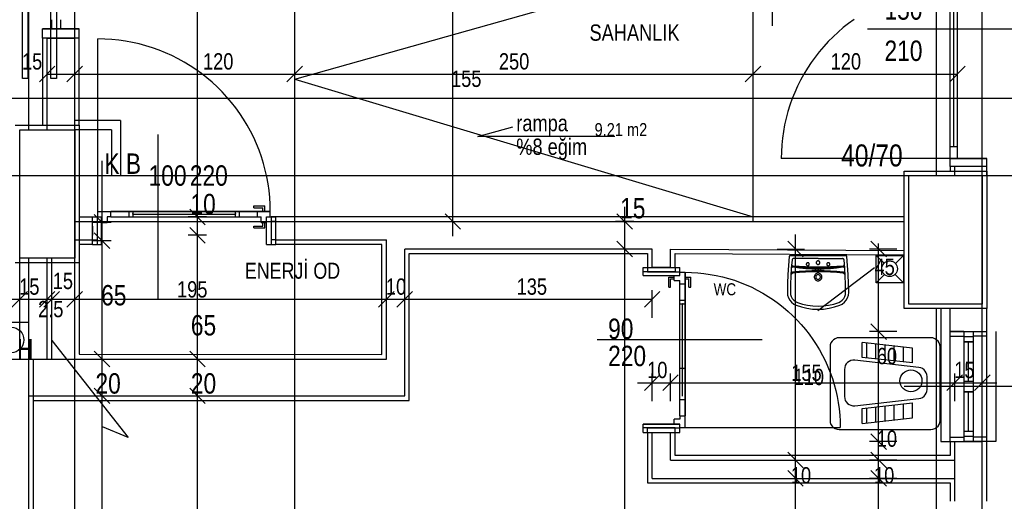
# Model space of a CAD drawing. Header units: centimetres. Extents: x 0 to 14595, y -30 to 2970.
# Tile 6 of 37: x 1812 to 2080, y 1324 to 1455. Entities that reach past the tile are written whole.
import ezdxf

# ---------------------------------------------------------------- set-up
doc = ezdxf.new("R2010")
doc.units = ezdxf.units.CM
doc.layers.add('ASN-KAPI', color=3, linetype='CONTINUOUS')
doc.layers.add('ASN-MIMARI', color=8, linetype='CONTINUOUS')
doc.styles.get("Standard").update_dxf_attribs({"font": 'arial.ttf', "width": 0.8})

msp = doc.modelspace()

# ---------------------------------------------------------------- linework, layer by layer
at = {"layer": 'ASN-KAPI'}
for points in [[(1812.4, 1438.85), (1812.4, 1463.35), (1813.9, 1463.35), (1813.9, 1438.85)], [(1820.15, 1438.85), (1820.15, 1463.35), (1821.65, 1463.35), (1821.65, 1438.85)]]:
    msp.add_lwpolyline(points, close=True, dxfattribs=at)
at = {"layer": 'ASN-MIMARI'}
for p, q in [((2074.15, 864.84), (2074.15, 2017.57)), ((1929.79, 1395.86), (1929.79, 1541.36)), ((2074.15, 1412.36), (2074.15, 1537.36)), ((1886.65, 1399.86), (1886.65, 1475.03)), ((1886.65, 1438.61), (2011.63, 1473.86)), ((2011.65, 1399.86), (2011.63, 1473.86)), ((1886.65, 1438.61), (2011.65, 1401.11)), ((1495.19, 1433.43), (2123.1, 1433.43)), ((1810.4, 1426.11), (1827.9, 1426.11)), ((1827.9, 1426.11), (1827.9, 1388.61)), ((1936.63, 1423.02), (1946.14, 1425.66)), ((1973.98, 1423.02), (1936.63, 1423.02)), ((2052.9, 1413.61), (2075.4, 1413.61)), ((2052.9, 1376.11), (2052.9, 1413.61)), ((2075.4, 1413.61), (2075.4, 1376.11)), ((1471.65, 1412.36), (2084.15, 1412.36)), ((1826.65, 1412.36), (1848.96, 1412.36)), ((1826.65, 1399.86), (1876.19, 1399.86)), ((1826.65, 1399.86), (2052.9, 1399.86)), ((2052.9, 1401.11), (1880.25, 1401.11)), ((1880.25, 1401.11), (1880.25, 1393.61)), ((1826.65, 1394.86), (1831.5, 1394.86)), ((1831.5, 1393.61), (1827.91, 1393.61)), ((1827.91, 1393.61), (1827.91, 1388.6)), ((1881.5, 1394.86), (1911.65, 1394.86)), ((1910.4, 1393.61), (1881.5, 1393.61)), ((1910.4, 1363.61), (1910.4, 1393.61)), ((1911.65, 1362.36), (1911.65, 1394.86)), ((1916.65, 1352.36), (1916.65, 1392.36)), ((1917.9, 1351.11), (1917.9, 1391.11)), ((1989.15, 1387.36), (1989.15, 1392.36)), ((1989.15, 1392.36), (2052.9, 1392)), ((1990.4, 1387.36), (1990.4, 1391.11)), ((1990.4, 1391.11), (2052.9, 1390.75)), ((1827.9, 1388.61), (1810.4, 1388.61)), ((1814.15, 1166.11), (1814.15, 1389.86)), ((1827.91, 1388.6), (1820.4, 1388.72)), ((1827.9, 1388.72), (1827.9, 1363.72)), ((1827.9, 1388.72), (1827.9, 1363.72)), ((2075.4, 1376.11), (2052.9, 1376.11)), ((2061.65, 1191.11), (2061.65, 1376.11)), ((2074.15, 1191.11), (2074.15, 1376.11)), ((2069.15, 1369.86), (2065.4, 1369.86)), ((2065.4, 1369.86), (2075.4, 1369.86)), ((1820.4, 1367.42), (1841.24, 1341.03)), ((1814.15, 1362.36), (1911.65, 1362.36)), ((1827.9, 1363.72), (1910.4, 1363.61)), ((1814.15, 1352.36), (1916.65, 1352.36)), ((1815.4, 1347.36), (1815.4, 1351.11)), ((1815.4, 1351.11), (1917.9, 1351.11)), ((1841.24, 1341.03), (1834.25, 1343.94)), ((2074.15, 1323.61), (2074.15, 1339.86)), ((2075.4, 1323.61), (2075.4, 1339.86))]:
    msp.add_line(p, q, dxfattribs=at)
for points in [[(1826.65, 864.84), (1826.65, 2016.11)], [(1886.65, 864.84), (1886.65, 2016.11)], [(1860.14, 950.76), (1860.14, 2008.86)], [(2061.65, 1412.36), (2061.65, 1537.36)], [(1814.15, 1424.86), (1814.15, 1524.86)], [(1826.65, 1424.86), (1826.65, 1524.86)], [(2016.97, 1453.23), (2016.97, 1470.78)], [(2065.4, 1420.21), (2065.4, 1459.86)], [(2066.4, 1420.21), (2066.4, 1459.86)], [(2067.4, 1420.21), (2067.4, 1459.86)], [(1820.4, 1452.36), (1820.4, 1454.86)], [(1822.9, 1452.36), (1822.9, 1454.86)], [(2036.26, 1452.69), (2034.85, 1451.48)], [(2037.72, 1453.83), (2036.26, 1452.69)], [(2039.23, 1454.92), (2037.72, 1453.83)], [(1817.9, 1449.86), (1817.9, 1452.36)], [(1820.4, 1452.36), (1817.9, 1452.36)], [(1817.9, 1452.36), (1827.9, 1452.36)], [(1817.9, 1449.86), (1817.9, 1451.11)], [(1822.9, 1452.36), (1820.4, 1452.36)], [(1827.9, 1452.36), (1822.9, 1452.36)], [(1827.9, 1449.86), (1827.9, 1452.36)], [(1827.9, 1449.86), (1827.9, 1451.11)], [(2033.49, 1450.23), (2032.17, 1448.91)], [(2034.85, 1451.48), (2033.49, 1450.23)], [(2042.9, 1452.36), (2087.9, 1452.36)], [(1817.9, 1449.86), (1817.9, 1426.11)], [(1827.9, 1449.86), (1817.9, 1449.86)], [(1819.15, 1424.86), (1819.15, 1449.86)], [(1819.15, 1449.86), (1826.65, 1449.86)], [(1826.65, 1424.86), (1826.65, 1449.86)], [(1827.9, 1426.11), (1827.9, 1449.86)], [(1834.9, 1449.57), (1833, 1449.61)], [(1833, 1402.61), (1833, 1449.61)], [(1836.79, 1449.45), (1834.9, 1449.57)], [(1838.67, 1449.26), (1836.79, 1449.45)], [(1840.54, 1449), (1838.67, 1449.26)], [(1842.41, 1448.66), (1840.54, 1449)], [(1844.25, 1448.24), (1842.41, 1448.66)], [(1846.08, 1447.75), (1844.25, 1448.24)], [(1847.89, 1447.19), (1846.08, 1447.75)], [(2030.92, 1447.55), (2029.71, 1446.14)], [(2032.17, 1448.91), (2030.92, 1447.55)], [(1849.67, 1446.55), (1847.89, 1447.19)], [(1851.43, 1445.85), (1849.67, 1446.55)], [(1853.15, 1445.07), (1851.43, 1445.85)], [(1854.85, 1444.22), (1853.15, 1445.07)], [(2028.57, 1444.68), (2027.49, 1443.17)], [(2029.71, 1446.14), (2028.57, 1444.68)], [(1821.27, 1442.16), (1817.03, 1437.91)], [(1819.15, 1435.03), (1819.15, 1442.53)], [(1828.77, 1442.16), (1824.53, 1437.91)], [(1826.65, 1435.03), (1826.65, 1442.53)], [(1856.5, 1443.31), (1854.85, 1444.22)], [(1858.12, 1442.33), (1856.5, 1443.31)], [(1859.7, 1441.29), (1858.12, 1442.33)], [(1888.77, 1442.16), (1884.53, 1437.91)], [(1886.65, 1435.03), (1886.65, 1442.53)], [(2013.76, 1442.16), (2009.52, 1437.92)], [(2011.64, 1435.04), (2011.64, 1442.54)], [(2027.49, 1443.17), (2026.46, 1441.62)], [(2069.52, 1442.16), (2065.28, 1437.91)], [(2067.4, 1435.03), (2067.4, 1442.53)], [(1819.15, 1440.03), (2067.4, 1440.03)], [(1861.24, 1440.18), (1859.7, 1441.29)], [(1862.73, 1439.01), (1861.24, 1440.18)], [(2025.5, 1440.03), (2024.61, 1438.41)], [(2026.46, 1441.62), (2025.5, 1440.03)], [(1864.17, 1437.79), (1862.73, 1439.01)], [(1865.56, 1436.5), (1864.17, 1437.79)], [(2023.78, 1436.75), (2023.02, 1435.06)], [(2024.61, 1438.41), (2023.78, 1436.75)], [(1866.9, 1435.16), (1865.56, 1436.5)], [(1868.18, 1433.77), (1866.9, 1435.16)], [(2023.02, 1435.06), (2022.32, 1433.34)], [(1869.41, 1432.33), (1868.18, 1433.77)], [(1870.58, 1430.84), (1869.41, 1432.33)], [(2021.7, 1431.59), (2021.15, 1429.82)], [(2022.32, 1433.34), (2021.7, 1431.59)], [(1871.68, 1429.31), (1870.58, 1430.84)], [(1872.73, 1427.73), (1871.68, 1429.31)], [(2021.15, 1429.82), (2020.67, 1428.02)], [(1839.15, 1427.36), (1826.65, 1427.36)], [(1827.91, 1426.11), (1827.91, 1401.11), (1831.5, 1401.11)], [(1839.15, 1427.36), (1839.15, 1412.36)], [(1873.71, 1426.11), (1872.73, 1427.73)], [(1874.62, 1424.45), (1873.71, 1426.11)], [(2020.26, 1426.21), (2019.93, 1424.39)], [(2020.67, 1428.02), (2020.26, 1426.21)], [(1811.65, 1389.86), (1811.65, 1424.86)], [(1811.65, 1424.86), (1826.65, 1424.86)], [(1836.65, 1424.86), (1826.65, 1424.86)], [(1826.65, 1424.86), (1826.65, 1389.86)], [(1836.65, 1424.86), (1836.65, 1412.36)], [(1849.31, 1423.61), (1849.31, 1378.61)], [(1875.47, 1422.75), (1874.62, 1424.45)], [(2019.93, 1424.39), (2019.67, 1422.55)], [(1876.24, 1421.03), (1875.47, 1422.75)], [(1876.95, 1419.27), (1876.24, 1421.03)], [(2019.48, 1420.71), (2019.37, 1418.85)], [(2019.67, 1422.55), (2019.48, 1420.71)], [(1877.59, 1417.49), (1876.95, 1419.27)], [(2019.37, 1418.85), (2019.33, 1417)], [(2065.4, 1420.21), (2065.4, 1420.21)], [(2065.4, 1417), (2065.4, 1420.21)], [(2067.4, 1420.21), (2065.4, 1420.21)], [(2067.4, 1417), (2067.4, 1420.21)], [(1834.12, 1145.86), (1834.12, 1416.36)], [(1878.15, 1415.68), (1877.59, 1417.49)], [(1878.64, 1413.85), (1878.15, 1415.68)], [(2065.4, 1417), (2019.33, 1417)], [(2065.4, 1414.86), (2065.4, 1417)], [(2067.4, 1417), (2065.4, 1417)], [(2065.4, 1417), (2075.4, 1417)], [(2065.4, 1414.86), (2065.4, 1416.11)], [(2075.4, 1417), (2067.4, 1417)], [(2075.4, 1414.86), (2075.4, 1417)], [(2075.4, 1414.86), (2075.4, 1416.11)], [(1879.05, 1412.01), (1878.64, 1413.85)], [(2065.4, 1414.86), (2065.4, 1413.61)], [(2075.4, 1414.86), (2065.4, 1414.86)], [(2066.65, 1412.36), (2066.65, 1414.86)], [(2074.15, 1414.86), (2066.65, 1414.86)], [(2074.15, 1412.36), (2074.15, 1414.86)], [(2075.4, 1412.36), (2075.4, 1414.86)], [(1879.4, 1410.15), (1879.05, 1412.01)], [(1879.66, 1408.27), (1879.4, 1410.15)], [(1893.65, 1412.36), (2054.15, 1412.36)], [(2054.15, 1377.36), (2054.15, 1412.36)], [(2059.15, 1412.36), (2074.15, 1412.36)], [(2074.15, 1412.36), (2074.15, 1377.36)], [(1879.85, 1406.39), (1879.66, 1408.27)], [(1879.97, 1404.5), (1879.85, 1406.39)], [(1880, 1402.61), (1879.97, 1404.5)], [(1832, 1401.73), (1834.12, 1399.61)], [(1833, 1401.11), (1833, 1402.61)], [(1833, 1402.61), (1836.5, 1402.61)], [(1836.5, 1401.11), (1836.5, 1402.61)], [(1836.5, 1402.61), (1841.5, 1402.61)], [(1876.5, 1402.61), (1836.5, 1402.61)], [(1841.5, 1402.61), (1871.51, 1402.61)], [(1841.5, 1401.11), (1841.5, 1402.61)], [(1842.5, 1402.61), (1842.5, 1401.11)], [(1842.5, 1401.86), (1842.5, 1402.06)], [(1842.5, 1401.84), (1870.5, 1401.84)], [(1858.02, 1403.23), (1862.27, 1398.98)], [(1870.5, 1402.06), (1870.5, 1401.86)], [(1870.51, 1401.11), (1870.51, 1402.61)], [(1871.51, 1402.61), (1876.5, 1402.61)], [(1871.51, 1402.61), (1871.51, 1401.11)], [(1875.5, 1404.11), (1878.5, 1404.11)], [(1875.5, 1403.61), (1875.5, 1404.11)], [(1875.5, 1403.61), (1878, 1403.61)], [(1876.5, 1402.61), (1878, 1402.61)], [(1876.5, 1401.11), (1876.5, 1402.61)], [(1880, 1402.61), (1876.5, 1402.61)], [(1878, 1402.61), (1878, 1403.61)], [(1878, 1402.61), (1878.5, 1402.61)], [(1878.5, 1402.61), (1878.5, 1404.11)], [(1878.5, 1402.61), (1880, 1402.61)], [(1880, 1401.11), (1880, 1402.61)], [(1927.67, 1401.98), (1931.91, 1397.73)], [(1974.53, 1401.98), (1978.77, 1397.73)], [(1976.65, 929.11), (1976.65, 1403.86)], [(1831.5, 1401.11), (1833, 1401.11)], [(1831.5, 1393.61), (1831.5, 1401.11)], [(1831.5, 1401.11), (1834, 1401.11)], [(1831.5, 1399.86), (1832.75, 1399.86)], [(1836.62, 1399.61), (1831.62, 1399.61)], [(1832.75, 1401.11), (1832.75, 1394.86)], [(1832.75, 1399.86), (1832.75, 1393.61)], [(1833, 1401.11), (1834, 1401.11)], [(1834, 1399.61), (1834, 1401.11)], [(1834, 1401.11), (1834, 1393.61)], [(1834, 1393.61), (1834, 1399.61)], [(1834, 1399.61), (1835.5, 1399.61)], [(1836.5, 1401.11), (1835.5, 1401.11)], [(1835.5, 1401.11), (1835.5, 1399.61)], [(1836.5, 1401.11), (1841.5, 1401.11)], [(1836.5, 1401.11), (1876.5, 1401.11)], [(1841.5, 1401.11), (1871.51, 1401.11)], [(1862.64, 1401.11), (1857.64, 1401.11)], [(1871.51, 1401.11), (1876.5, 1401.11)], [(1876.5, 1401.11), (1877.5, 1401.11)], [(1877.5, 1399.61), (1877.5, 1401.11)], [(1877.5, 1399.61), (1878, 1399.61)], [(1877.5, 1399.61), (1879, 1399.61)], [(1878, 1399.61), (1878.5, 1399.61)], [(1878, 1398.61), (1878, 1399.61)], [(1878.5, 1399.61), (1879, 1399.61)], [(1878.5, 1398.11), (1878.5, 1399.61)], [(1879, 1393.61), (1879, 1401.11)], [(1879, 1401.11), (1881.5, 1401.11)], [(1879, 1399.61), (1879, 1401.11)], [(1879, 1401.11), (1880, 1401.11)], [(1879, 1393.61), (1879, 1399.61)], [(1880, 1401.11), (1881.5, 1401.11)], [(1880.25, 1401.11), (1880.25, 1394.86)], [(1881.5, 1399.86), (1880.25, 1399.86)], [(1881.5, 1393.61), (1881.5, 1401.11)], [(1924.79, 1399.86), (1932.29, 1399.86)], [(1979.15, 1399.86), (1974.15, 1399.86)], [(1831.5, 1398.61), (1831.5, 1396.11)], [(1832, 1396.73), (1836.24, 1392.48)], [(1858.02, 1398.23), (1862.27, 1393.98)], [(1875.5, 1398.11), (1875.5, 1398.61)], [(1875.5, 1398.61), (1878, 1398.61)], [(1875.5, 1398.11), (1878.5, 1398.11)], [(1881.5, 1396.11), (1881.5, 1398.61)], [(2023.21, 929.11), (2023.21, 1396.36)], [(1831.5, 1394.86), (1832.75, 1394.86)], [(1831.5, 1393.61), (1834, 1393.61)], [(1836.62, 1394.61), (1831.62, 1394.61)], [(1862.64, 1396.11), (1857.64, 1396.11)], [(1879, 1393.61), (1881.5, 1393.61)], [(1881.5, 1394.86), (1880.25, 1394.86)], [(1974.53, 1394.48), (1978.77, 1390.23)], [(2021.09, 1394.48), (2025.33, 1390.23)], [(2043.77, 1394.48), (2048.01, 1390.23)], [(2045.89, 1183.24), (2045.89, 1393.86)], [(1984.15, 1387.36), (1984.15, 1392.36), (1916.65, 1392.36)], [(1917.9, 1391.11), (1982.9, 1391.11), (1982.9, 1387.36)], [(1979.15, 1392.36), (1974.15, 1392.36)], [(2018.21, 1392.36), (2025.71, 1392.36)], [(2050.89, 1392.36), (2043.39, 1392.36)], [(1811.65, 1362.36), (1811.65, 1389.86)], [(1826.65, 1389.86), (1811.65, 1389.86)], [(1819.15, 1362.36), (1819.15, 1389.86)], [(1820.4, 1362.36), (1820.4, 1389.86)], [(1826.65, 1166.11), (1826.65, 1389.86)], [(1826.65, 1362.36), (1826.65, 1389.86)], [(2021.53, 1390.33), (2021.3, 1387.9), (2021.13, 1385.45), (2021.03, 1383), (2021, 1380.55)], [(2021.81, 1390.58), (2021.75, 1390.58), (2021.69, 1390.56), (2021.64, 1390.53), (2021.6, 1390.49), (2021.57, 1390.44), (2021.54, 1390.39), (2021.53, 1390.33)], [(2021.81, 1390.58), (2036.92, 1390.58)], [(2022.27, 1389.37), (2022.08, 1387.17), (2021.94, 1384.97), (2021.86, 1382.76), (2021.84, 1380.55)], [(2022.69, 1389.75), (2022.6, 1389.74), (2022.51, 1389.71), (2022.44, 1389.67), (2022.37, 1389.61), (2022.32, 1389.54), (2022.29, 1389.46), (2022.27, 1389.37)], [(2029.36, 1389.75), (2022.69, 1389.75)], [(2026.58, 1388.63), (2026.49, 1388.62), (2026.41, 1388.59), (2026.33, 1388.55), (2026.27, 1388.49), (2026.21, 1388.42), (2026.18, 1388.34), (2026.16, 1388.26), (2026.16, 1388.17), (2026.18, 1388.08), (2026.21, 1388), (2026.27, 1387.93), (2026.33, 1387.87), (2026.41, 1387.83), (2026.49, 1387.8), (2026.58, 1387.79)], [(2026.58, 1387.79), (2026.66, 1387.8), (2026.75, 1387.83), (2026.82, 1387.87), (2026.89, 1387.93), (2026.94, 1388), (2026.97, 1388.08), (2026.99, 1388.17), (2026.99, 1388.26), (2026.97, 1388.34), (2026.94, 1388.42), (2026.89, 1388.49), (2026.82, 1388.55), (2026.75, 1388.59), (2026.66, 1388.62), (2026.58, 1388.63)], [(2029.36, 1389.12), (2029.26, 1389.11), (2029.17, 1389.08), (2029.08, 1389.03), (2029, 1388.96), (2028.94, 1388.87), (2028.9, 1388.78), (2028.88, 1388.68), (2028.88, 1388.58), (2028.9, 1388.48), (2028.94, 1388.39), (2029, 1388.3), (2029.08, 1388.24), (2029.17, 1388.19), (2029.26, 1388.15), (2029.36, 1388.14)], [(2029.36, 1389.75), (2036.04, 1389.75)], [(2029.36, 1388.14), (2029.47, 1388.15), (2029.56, 1388.19), (2029.65, 1388.24), (2029.73, 1388.3), (2029.79, 1388.39), (2029.83, 1388.48), (2029.85, 1388.58), (2029.85, 1388.68), (2029.83, 1388.78), (2029.79, 1388.87), (2029.73, 1388.96), (2029.65, 1389.03), (2029.56, 1389.08), (2029.47, 1389.11), (2029.36, 1389.12)], [(2032.15, 1388.63), (2032.07, 1388.62), (2031.98, 1388.59), (2031.91, 1388.55), (2031.84, 1388.49), (2031.79, 1388.42), (2031.76, 1388.34), (2031.74, 1388.26), (2031.74, 1388.17), (2031.76, 1388.08), (2031.79, 1388), (2031.84, 1387.93), (2031.91, 1387.87), (2031.98, 1387.83), (2032.07, 1387.8), (2032.15, 1387.79)], [(2032.15, 1387.79), (2032.24, 1387.8), (2032.32, 1387.83), (2032.4, 1387.87), (2032.46, 1387.93), (2032.52, 1388), (2032.55, 1388.08), (2032.57, 1388.17), (2032.57, 1388.26), (2032.55, 1388.34), (2032.52, 1388.42), (2032.46, 1388.49), (2032.4, 1388.55), (2032.32, 1388.59), (2032.24, 1388.62), (2032.15, 1388.63)], [(2036.46, 1389.37), (2036.44, 1389.46), (2036.41, 1389.54), (2036.36, 1389.61), (2036.29, 1389.67), (2036.22, 1389.71), (2036.13, 1389.74), (2036.04, 1389.75)], [(2036.89, 1380.55), (2036.87, 1382.76), (2036.79, 1384.97), (2036.65, 1387.17), (2036.46, 1389.37)], [(2037.2, 1390.33), (2037.19, 1390.39), (2037.16, 1390.44), (2037.13, 1390.49), (2037.09, 1390.53), (2037.04, 1390.56), (2036.98, 1390.58), (2036.92, 1390.58)], [(2037.73, 1380.55), (2037.7, 1383), (2037.6, 1385.45), (2037.43, 1387.9), (2037.2, 1390.33)], [(2045.21, 1390.62), (2052.71, 1390.62)], [(2045.21, 1383.12), (2045.21, 1390.62)], [(2045.21, 1390.62), (2047.36, 1388.48)], [(2052.71, 1390.62), (2050.49, 1388.4)], [(2052.71, 1390.62), (2052.71, 1383.12)], [(1981.65, 1385.11), (1981.65, 1387.36)], [(1981.65, 1387.36), (1991.65, 1387.36)], [(1990.4, 1386.11), (1981.65, 1386.11)], [(1982.9, 1387.36), (1982.9, 1386.11)], [(1982.9, 1386.11), (1991.65, 1386.11)], [(1989.15, 1387.36), (1984.15, 1387.36)], [(1990.4, 1387.36), (1990.4, 1386.11)], [(1991.65, 1386.01), (1991.65, 1387.36)], [(1991.65, 1385.11), (1991.65, 1387.36)], [(1991.65, 1386.01), (1993.15, 1386.01)], [(1991.65, 1385.11), (1991.65, 1386.01)], [(1993.15, 1384.66), (1993.15, 1386.01)], [(1993.15, 1386.01), (1993.15, 1382.86)], [(1993.15, 1386.01), (1994.85, 1385.97)], [(1994.85, 1385.97), (1996.55, 1385.87)], [(1996.55, 1385.87), (1998.25, 1385.7)], [(1998.25, 1385.7), (1999.94, 1385.46)], [(2022.57, 1385.77), (2022.43, 1385.74), (2022.31, 1385.68), (2022.19, 1385.6), (2022.09, 1385.5), (2022.02, 1385.38), (2021.97, 1385.25), (2021.95, 1385.11)], [(2022.54, 1386.04), (2022.39, 1386.02), (2022.24, 1385.96), (2022.11, 1385.89), (2021.99, 1385.79)], [(2022.66, 1387.48), (2022.53, 1387.47), (2022.41, 1387.44), (2022.3, 1387.38), (2022.21, 1387.3), (2022.13, 1387.2), (2022.08, 1387.08), (2022.06, 1386.96)], [(2022.16, 1388.22), (2022.16, 1388.12), (2022.19, 1388.03), (2022.23, 1387.95), (2022.29, 1387.87), (2022.37, 1387.82), (2022.46, 1387.78), (2022.55, 1387.76)], [(2029.36, 1386.4), (2027.66, 1386.38), (2025.95, 1386.31), (2024.24, 1386.2), (2022.54, 1386.04)], [(2022.55, 1387.76), (2024.25, 1387.65), (2025.95, 1387.58), (2027.66, 1387.53), (2029.36, 1387.52)], [(2029.36, 1386.12), (2027.66, 1386.1), (2025.96, 1386.03), (2024.27, 1385.92), (2022.57, 1385.77)], [(2022.66, 1387.48), (2024.33, 1387.37), (2026.01, 1387.3), (2027.69, 1387.25), (2029.36, 1387.24)], [(2022.66, 1387.48), (2024.33, 1387.25), (2026, 1387.09), (2027.68, 1386.99), (2029.36, 1386.96)], [(2029.36, 1385.77), (2029.15, 1385.75), (2028.94, 1385.68), (2028.75, 1385.57), (2028.59, 1385.43), (2028.46, 1385.25), (2028.37, 1385.05), (2028.33, 1384.84), (2028.33, 1384.62), (2028.37, 1384.4), (2028.46, 1384.2), (2028.59, 1384.03), (2028.75, 1383.88), (2028.94, 1383.77), (2029.15, 1383.7), (2029.36, 1383.68)], [(2028.88, 1386.4), (2028.88, 1386.44), (2028.87, 1386.48), (2028.84, 1386.52), (2028.82, 1386.55), (2028.78, 1386.58), (2028.74, 1386.6), (2028.7, 1386.61), (2028.65, 1386.61), (2028.61, 1386.6), (2028.57, 1386.58), (2028.53, 1386.55), (2028.51, 1386.52), (2028.48, 1386.48), (2028.47, 1386.44), (2028.47, 1386.4)], [(2029.58, 1386.4), (2029.58, 1386.44), (2029.56, 1386.48), (2029.54, 1386.52), (2029.51, 1386.55), (2029.48, 1386.58), (2029.44, 1386.6), (2029.4, 1386.61), (2029.35, 1386.61), (2029.31, 1386.6), (2029.27, 1386.58), (2029.23, 1386.55), (2029.2, 1386.52), (2029.18, 1386.48), (2029.17, 1386.44), (2029.16, 1386.4)], [(2044.81, 1387.21), (2029.28, 1375.51)], [(2029.36, 1387.52), (2031.07, 1387.53), (2032.78, 1387.58), (2034.48, 1387.65), (2036.18, 1387.76)], [(2029.36, 1386.96), (2031.05, 1386.99), (2032.73, 1387.09), (2034.4, 1387.25), (2036.07, 1387.48)], [(2029.36, 1387.24), (2031.04, 1387.25), (2032.72, 1387.3), (2034.4, 1387.37), (2036.07, 1387.48)], [(2036.19, 1386.04), (2034.49, 1386.2), (2032.78, 1386.31), (2031.07, 1386.38), (2029.36, 1386.4)], [(2036.16, 1385.77), (2034.46, 1385.92), (2032.77, 1386.03), (2031.07, 1386.1), (2029.36, 1386.12)], [(2029.36, 1383.68), (2029.58, 1383.7), (2029.79, 1383.77), (2029.98, 1383.88), (2030.14, 1384.03), (2030.27, 1384.2), (2030.36, 1384.4), (2030.4, 1384.62), (2030.4, 1384.84), (2030.36, 1385.05), (2030.27, 1385.25), (2030.14, 1385.43), (2029.98, 1385.57), (2029.79, 1385.68), (2029.58, 1385.75), (2029.36, 1385.77)], [(2030.26, 1386.4), (2030.26, 1386.44), (2030.25, 1386.48), (2030.22, 1386.52), (2030.2, 1386.55), (2030.16, 1386.58), (2030.12, 1386.6), (2030.08, 1386.61), (2030.03, 1386.61), (2029.99, 1386.6), (2029.95, 1386.58), (2029.91, 1386.55), (2029.89, 1386.52), (2029.86, 1386.48), (2029.85, 1386.44), (2029.85, 1386.4)], [(2036.67, 1386.96), (2036.65, 1387.08), (2036.6, 1387.2), (2036.52, 1387.3), (2036.43, 1387.38), (2036.32, 1387.44), (2036.2, 1387.47), (2036.07, 1387.48)], [(2036.78, 1385.11), (2036.76, 1385.25), (2036.71, 1385.38), (2036.64, 1385.5), (2036.54, 1385.6), (2036.42, 1385.68), (2036.3, 1385.74), (2036.16, 1385.77)], [(2036.18, 1387.76), (2036.27, 1387.78), (2036.36, 1387.82), (2036.44, 1387.87), (2036.5, 1387.95), (2036.54, 1388.03), (2036.57, 1388.12), (2036.57, 1388.22)], [(2036.74, 1385.79), (2036.62, 1385.89), (2036.49, 1385.96), (2036.34, 1386.02), (2036.19, 1386.04)], [(1981.65, 1385.11), (1990.15, 1385.11)], [(1981.65, 1385.11), (1991.65, 1385.11)], [(1988.65, 1384.66), (1990.15, 1384.66)], [(1988.65, 1381.96), (1988.65, 1384.66)], [(1989.15, 1381.96), (1989.15, 1384.21)], [(1989.15, 1384.21), (1990.15, 1384.21)], [(1990.15, 1384.66), (1990.15, 1385.11)], [(1990.15, 1383.76), (1990.15, 1385.11)], [(1990.15, 1385.11), (1991.65, 1385.11)], [(1990.15, 1384.21), (1990.15, 1384.66)], [(1990.15, 1383.76), (1990.15, 1384.21)], [(1990.15, 1383.76), (1991.65, 1383.76)], [(1991.65, 1382.86), (1991.65, 1383.76)], [(1993.15, 1384.21), (1993.15, 1384.66)], [(1993.15, 1384.66), (1994.65, 1384.66)], [(1993.15, 1382.86), (1993.15, 1384.21)], [(1993.15, 1384.21), (1994.15, 1384.21)], [(1994.15, 1381.96), (1994.15, 1384.21)], [(1994.65, 1381.96), (1994.65, 1384.66)], [(1999.94, 1385.46), (2001.61, 1385.15)], [(2001.61, 1385.15), (2003.27, 1384.78)], [(2003.27, 1384.78), (2004.92, 1384.34)], [(2004.92, 1384.34), (2006.55, 1383.83)], [(2006.55, 1383.83), (2008.15, 1383.26)], [(2008.15, 1383.26), (2009.73, 1382.62)], [(2029.36, 1385.37), (2029.23, 1385.35), (2029.1, 1385.31), (2028.99, 1385.25), (2028.89, 1385.16), (2028.81, 1385.05), (2028.76, 1384.93), (2028.73, 1384.79), (2028.73, 1384.66), (2028.76, 1384.53), (2028.81, 1384.41), (2028.89, 1384.3), (2028.99, 1384.21), (2029.1, 1384.14), (2029.23, 1384.1), (2029.36, 1384.09)], [(2029.36, 1384.09), (2029.5, 1384.1), (2029.63, 1384.14), (2029.74, 1384.21), (2029.84, 1384.3), (2029.92, 1384.41), (2029.97, 1384.53), (2030, 1384.66), (2030, 1384.79), (2029.97, 1384.93), (2029.92, 1385.05), (2029.84, 1385.16), (2029.74, 1385.25), (2029.63, 1385.31), (2029.5, 1385.35), (2029.36, 1385.37)], [(2045.21, 1383.12), (2047.47, 1385.38)], [(2052.71, 1383.12), (2045.21, 1383.12)], [(2052.71, 1383.12), (2050.38, 1385.45)], [(1813.77, 1380.77), (1809.53, 1376.53)], [(1821.27, 1380.77), (1817.03, 1376.53)], [(1822.52, 1380.77), (1818.28, 1376.53)], [(1819.15, 1373.65), (1819.15, 1381.15)], [(1820.4, 1373.65), (1820.4, 1381.15)], [(1828.77, 1380.77), (1824.53, 1376.53)], [(1826.65, 1373.65), (1826.65, 1381.15)], [(1913.77, 1380.77), (1909.53, 1376.53)], [(1911.65, 1373.65), (1911.65, 1381.15)], [(1918.77, 1380.77), (1914.53, 1376.53)], [(1916.65, 1373.65), (1916.65, 1381.15)], [(1986.27, 1380.77), (1982.03, 1376.53)], [(1984.15, 1373.65), (1984.15, 1381.15)], [(1988.65, 1381.96), (1989.15, 1381.96)], [(1991.65, 1382.86), (1993.15, 1382.86)], [(1991.65, 1378.36), (1991.65, 1382.86)], [(1991.65, 1346.86), (1991.65, 1382.86)], [(1993.15, 1378.36), (1993.15, 1382.86)], [(1993.15, 1382.86), (1993.15, 1346.86)], [(1994.15, 1381.96), (1994.65, 1381.96)], [(2009.73, 1382.62), (2011.28, 1381.92)], [(2011.28, 1381.92), (2012.81, 1381.16)], [(2012.81, 1381.16), (2014.3, 1380.34)], [(2014.3, 1380.34), (2015.76, 1379.46)], [(2021, 1380.55), (2021.08, 1379.8), (2021.3, 1379.08), (2021.67, 1378.41), (2022.16, 1377.84), (2022.75, 1377.37), (2023.43, 1377.03)], [(2021.84, 1380.55), (2021.9, 1379.97), (2022.07, 1379.4), (2022.35, 1378.89), (2022.74, 1378.44), (2023.2, 1378.08), (2023.73, 1377.81)], [(2035, 1377.81), (2035.53, 1378.08), (2035.99, 1378.44), (2036.38, 1378.89), (2036.66, 1379.4), (2036.83, 1379.97), (2036.89, 1380.55)], [(2035.3, 1377.03), (2035.98, 1377.37), (2036.57, 1377.84), (2037.06, 1378.41), (2037.43, 1379.08), (2037.65, 1379.8), (2037.73, 1380.55)], [(1700.15, 1378.65), (1818.15, 1378.65)], [(1802.65, 1378.65), (1984.15, 1378.65)], [(1991.65, 1351.36), (1991.65, 1378.36)], [(1993.15, 1378.36), (1991.65, 1378.36)], [(1993.15, 1351.36), (1993.15, 1378.36)], [(2015.76, 1379.46), (2017.18, 1378.52)], [(2017.18, 1378.52), (2018.56, 1377.52)], [(2018.56, 1377.52), (2019.9, 1376.47)], [(2023.73, 1377.81), (2025.09, 1377.36), (2026.5, 1377.04), (2027.93, 1376.85), (2029.36, 1376.78)], [(2029.36, 1376.78), (2030.8, 1376.85), (2032.23, 1377.04), (2033.64, 1377.36), (2035, 1377.81)], [(1991.65, 1377.46), (1993.15, 1377.46)], [(1992.39, 1352.26), (1992.39, 1377.46)], [(1992.6, 1377.46), (1992.4, 1377.46)], [(2019.9, 1376.47), (2021.2, 1375.37)], [(2021.2, 1375.37), (2022.45, 1374.21)], [(2023.43, 1377.03), (2024.87, 1376.56), (2026.35, 1376.22), (2027.85, 1376.01), (2029.36, 1375.94)], [(2029.36, 1375.94), (2030.88, 1376.01), (2032.38, 1376.22), (2033.86, 1376.56), (2035.3, 1377.03)], [(2074.15, 1377.36), (2054.15, 1377.36)], [(2062.9, 1376.11), (2062.9, 1339.86)], [(2065.4, 1341.11), (2065.4, 1376.11)], [(2075.4, 1341.11), (2075.4, 1376.11)], [(1814.15, 1372.36), (1804.15, 1372.36)], [(1814.15, 1362.36), (1814.15, 1372.36)], [(2022.45, 1374.21), (2023.66, 1373.01)], [(2023.66, 1373.01), (2024.81, 1371.76)], [(2024.81, 1371.76), (2025.92, 1370.46)], [(2025.92, 1370.46), (2026.97, 1369.12)], [(2050.89, 1369.86), (2043.39, 1369.86)], [(2043.77, 1371.98), (2048.01, 1367.73)], [(2069.15, 1369.86), (2069.15, 1368.46)], [(2071.65, 1369.86), (2071.65, 1368.46)], [(2077.9, 1369.86), (2077.9, 1339.86)], [(2014.15, 1367.61), (1969.15, 1367.61)], [(2026.97, 1369.12), (2027.96, 1367.74)], [(2027.96, 1367.74), (2028.9, 1366.31)], [(2035.15, 1368.17), (2034.6, 1368.11), (2034.07, 1367.92), (2033.59, 1367.62), (2033.2, 1367.23), (2032.9, 1366.75), (2032.72, 1366.23), (2032.65, 1365.67)], [(2060.15, 1368.17), (2035.15, 1368.17)], [(2055.15, 1365.33), (2041.4, 1366.85)], [(2041.4, 1362.83), (2041.4, 1366.85)], [(2062.65, 1365.67), (2062.59, 1366.23), (2062.41, 1366.75), (2062.11, 1367.23), (2061.71, 1367.62), (2061.24, 1367.92), (2060.71, 1368.11), (2060.15, 1368.17)], [(2065.4, 1368.61), (2069.15, 1368.61)], [(2069.15, 1368.46), (2069.15, 1367.06)], [(2071.65, 1368.46), (2069.15, 1368.46)], [(2069.15, 1367.06), (2069.15, 1356.26)], [(2070.35, 1367.06), (2069.15, 1367.06)], [(2069.15, 1367.06), (2071.65, 1367.06)], [(2070.4, 1367.06), (2070.35, 1367.06)], [(2070.35, 1367.06), (2070.35, 1356.26)], [(2071.65, 1367.06), (2070.4, 1367.06)], [(2075.4, 1368.61), (2071.65, 1368.61)], [(2071.65, 1368.46), (2071.65, 1367.06)], [(2071.65, 1367.06), (2071.65, 1356.26)], [(1832, 1364.48), (1836.24, 1360.23)], [(1858.02, 1364.48), (1862.27, 1360.23)], [(2028.9, 1366.31), (2029.78, 1364.86)], [(2029.78, 1364.86), (2030.61, 1363.36)], [(2032.65, 1365.67), (2032.65, 1345.67)], [(2042.65, 1362.69), (2042.65, 1366.72)], [(2045.15, 1362.41), (2045.15, 1366.44)], [(2047.65, 1362.14), (2047.65, 1366.16)], [(2050.15, 1361.86), (2050.15, 1365.88)], [(2052.65, 1361.58), (2052.65, 1365.6)], [(2055.15, 1361.3), (2055.15, 1365.33)], [(2062.65, 1345.67), (2062.65, 1365.67)], [(1804.15, 1362.36), (1814.15, 1362.36)], [(1814.15, 1166.11), (1814.15, 1362.36)], [(1815.4, 1166.11), (1815.4, 1362.36)], [(2030.61, 1363.36), (2031.37, 1361.84)], [(2031.37, 1361.84), (2032.07, 1360.29)], [(2039.36, 1362.05), (2038.84, 1362.05), (2038.32, 1361.95), (2037.84, 1361.74), (2037.42, 1361.43), (2037.07, 1361.04), (2036.8, 1360.59), (2036.64, 1360.09), (2036.59, 1359.57)], [(2056.86, 1360.11), (2039.36, 1362.05)], [(2055.15, 1361.3), (2041.4, 1362.83)], [(1993.15, 1359.76), (1991.65, 1359.76)], [(1992.4, 1359.76), (1992.6, 1359.76)], [(2032.07, 1360.29), (2032.7, 1358.71)], [(2032.7, 1358.71), (2033.27, 1357.1)], [(2036.59, 1359.57), (2036.59, 1356.4)], [(2059.09, 1357.62), (2059.03, 1358.14), (2058.87, 1358.63), (2058.61, 1359.09), (2058.27, 1359.47), (2057.85, 1359.78), (2057.37, 1360), (2056.86, 1360.11)], [(1986.27, 1358.05), (1982.03, 1353.81)], [(1984.15, 1350.93), (1984.15, 1358.43)], [(1991.27, 1358.05), (1987.03, 1353.81)], [(1989.15, 1350.93), (1989.15, 1358.43)], [(2033.27, 1357.1), (2033.78, 1355.47)], [(2036.59, 1356.4), (2036.59, 1352.14)], [(2059.09, 1356.4), (2059.09, 1357.62)], [(2059.09, 1354.08), (2059.09, 1356.4)], [(2068.77, 1358.05), (2064.53, 1353.81)], [(2066.65, 1350.93), (2066.65, 1358.43)], [(2069.15, 1356.26), (2069.15, 1354.86)], [(2070.35, 1356.26), (2069.15, 1356.26)], [(2071.65, 1356.26), (2069.15, 1356.26)], [(2070.4, 1356.26), (2070.35, 1356.26)], [(2071.65, 1356.26), (2070.4, 1356.26)], [(2071.65, 1356.26), (2071.65, 1354.86)], [(2076.27, 1358.05), (2072.03, 1353.81)], [(2074.15, 1350.93), (2074.15, 1358.43)], [(1832, 1354.48), (1836.24, 1350.23)], [(1858.02, 1354.48), (1862.27, 1350.23)], [(1980.15, 1355.93), (2078.15, 1355.93)], [(2033.78, 1355.47), (2034.22, 1353.83)], [(2034.22, 1353.83), (2034.6, 1352.17)], [(2097.9, 1354.86), (2052.9, 1354.86)], [(2056.86, 1351.6), (2057.37, 1351.71), (2057.85, 1351.92), (2058.27, 1352.23), (2058.61, 1352.62), (2058.87, 1353.07), (2059.03, 1353.57), (2059.09, 1354.08)], [(2069.15, 1354.86), (2069.15, 1353.46)], [(2071.65, 1354.86), (2069.15, 1354.86)], [(2069.15, 1353.46), (2069.15, 1342.66)], [(2070.35, 1353.46), (2069.15, 1353.46)], [(2069.15, 1353.46), (2071.65, 1353.46)], [(2070.4, 1353.46), (2070.35, 1353.46)], [(2070.35, 1353.46), (2070.35, 1342.66)], [(2071.65, 1353.46), (2070.4, 1353.46)], [(2071.65, 1354.86), (2071.65, 1353.46)], [(2071.65, 1353.46), (2071.65, 1342.66)], [(1991.65, 1346.86), (1991.65, 1351.36)], [(1991.65, 1351.36), (1993.15, 1351.36)], [(1993.15, 1346.86), (1993.15, 1351.36)], [(2034.6, 1352.17), (2034.9, 1350.49)], [(2036.59, 1352.14), (2036.64, 1351.62), (2036.8, 1351.12), (2037.07, 1350.67), (2037.42, 1350.28), (2037.84, 1349.97), (2038.32, 1349.76), (2038.84, 1349.65), (2039.36, 1349.66)], [(2039.36, 1349.66), (2056.86, 1351.6)], [(2034.9, 1350.49), (2035.14, 1348.81)], [(2035.14, 1348.81), (2035.31, 1347.11)], [(2041.4, 1348.88), (2055.15, 1350.4)], [(2041.4, 1344.85), (2041.4, 1348.88)], [(2042.65, 1344.99), (2042.65, 1349.01)], [(2045.15, 1345.27), (2045.15, 1349.29)], [(2047.65, 1345.55), (2047.65, 1349.57)], [(2050.15, 1345.82), (2050.15, 1349.85)], [(2052.65, 1346.1), (2052.65, 1350.13)], [(2055.15, 1346.38), (2055.15, 1350.4)], [(1990.15, 1344.61), (1990.15, 1345.96)], [(1991.65, 1345.96), (1990.15, 1345.96)], [(1991.65, 1346.86), (1993.15, 1346.86)], [(1991.65, 1346.86), (1991.65, 1345.96)], [(1993.15, 1343.71), (1993.15, 1346.86)], [(2032.65, 1345.67), (2032.72, 1345.11), (2032.9, 1344.58), (2033.2, 1344.11), (2033.59, 1343.71), (2034.07, 1343.42), (2034.6, 1343.23), (2035.15, 1343.17)], [(2035.31, 1347.11), (2035.42, 1345.41)], [(2035.42, 1345.41), (2035.45, 1343.71)], [(2041.4, 1344.85), (2055.15, 1346.38)], [(2060.15, 1343.17), (2060.71, 1343.23), (2061.24, 1343.42), (2061.71, 1343.71), (2062.11, 1344.11), (2062.41, 1344.58), (2062.59, 1345.11), (2062.65, 1345.67)], [(1981.65, 1344.61), (1990.15, 1344.61)], [(1981.65, 1342.36), (1981.65, 1344.61)], [(1991.65, 1344.61), (1981.65, 1344.61)], [(1990.4, 1343.61), (1981.65, 1343.61)], [(1982.9, 1342.36), (1982.9, 1343.61)], [(1982.9, 1343.61), (1991.65, 1343.61)], [(1990.15, 1344.61), (1991.65, 1344.61)], [(1990.4, 1342.36), (1990.4, 1343.61)], [(1991.65, 1343.71), (1991.65, 1344.61)], [(1991.65, 1342.36), (1991.65, 1344.61)], [(1991.65, 1342.36), (1991.65, 1343.71)], [(1991.65, 1343.71), (1993.15, 1343.71)], [(1993.15, 1343.71), (2035.45, 1343.71)], [(2035.15, 1343.17), (2060.15, 1343.17)], [(2069.15, 1342.66), (2069.15, 1341.26)], [(2070.35, 1342.66), (2069.15, 1342.66)], [(2071.65, 1342.66), (2069.15, 1342.66)], [(2070.4, 1342.66), (2070.35, 1342.66)], [(2071.65, 1342.66), (2070.4, 1342.66)], [(2071.65, 1342.66), (2071.65, 1341.26)], [(1981.65, 1342.36), (1991.65, 1342.36)], [(1982.9, 1342.36), (1982.9, 1328.61)], [(1984.15, 1329.86), (1984.15, 1342.36)], [(1984.15, 1342.36), (1989.15, 1342.36)], [(1989.15, 1334.86), (1989.15, 1342.36)], [(1990.4, 1336.11), (1990.4, 1342.36)], [(2043.77, 1341.98), (2048.01, 1337.73)], [(2065.4, 1339.86), (2065.4, 1341.11)], [(2065.4, 1341.11), (2069.15, 1341.11)], [(2069.15, 1341.26), (2069.15, 1339.86)], [(2071.65, 1341.26), (2069.15, 1341.26)], [(2071.65, 1341.26), (2071.65, 1339.86)], [(2075.4, 1341.11), (2071.65, 1341.11)], [(2075.4, 1339.86), (2075.4, 1341.11)], [(2050.89, 1339.86), (2043.39, 1339.86)], [(2062.9, 1339.86), (2069.15, 1339.86)], [(2065.4, 1339.86), (2065.4, 1336.11)], [(2066.65, 1334.86), (2066.65, 1339.86)], [(2066.65, 1339.86), (2074.15, 1339.86)], [(2071.65, 1339.86), (2069.15, 1339.86)], [(2077.9, 1339.86), (2071.65, 1339.86)], [(1989.15, 1334.86), (2066.65, 1334.86)], [(2065.4, 1336.11), (1990.4, 1336.11)], [(2018.21, 1334.86), (2025.71, 1334.86)], [(2021.09, 1336.98), (2025.33, 1332.73)], [(2050.89, 1334.86), (2043.39, 1334.86)], [(2043.77, 1336.98), (2048.01, 1332.73)], [(2065.4, 1336.11), (2065.4, 1336.11)], [(2066.65, 1323.61), (2066.65, 1334.86)], [(2021.09, 1331.98), (2025.33, 1327.73)], [(2043.77, 1331.98), (2048.01, 1327.73)], [(1984.15, 1329.86), (2066.65, 1329.86)], [(2018.21, 1329.86), (2025.71, 1329.86)], [(2050.89, 1329.86), (2043.39, 1329.86)], [(1982.9, 1328.61), (2065.4, 1328.61)], [(2065.4, 1328.61), (2065.4, 1323.61)]]:
    msp.add_lwpolyline(points, dxfattribs=at)
for centre, radius in [((2048.89, 1386.98), 2.14), ((1809.33, 1367.58), 3.47), ((2054.71, 1356.43), 3)]:
    msp.add_circle(centre, radius, dxfattribs=at)

# ---------------------------------------------------------------- texts
at = {"layer": 'ASN-MIMARI', "width": 0.8}
for s, height, p in [('150', 5.556, (2047.49, 1454.86)), ('SAHANLIK', 4.444, (1967.05, 1449.12)), ('210', 5.556, (2047.49, 1443.61)), ('15', 4.444, (1812.28, 1441.28)), ('120', 4.444, (1861.65, 1441.28)), ('250', 4.444, (1942.34, 1441.28)), ('120', 4.444, (2032.82, 1441.28)), ('155', 4.444, (1929.29, 1436.53)), ('rampa', 4.444, (1947.08, 1424.46)), ('9.21 m2', 3.556, (1968.43, 1423.12)), ('%%%8 eğim', 4.444, (1947.08, 1418.02)), ('40/70', 6, (2035.67, 1414.86)), ('K B', 5.556, (1834.74, 1412.84)), ('100', 5.556, (1846.8, 1409.61)), ('220', 5.556, (1858.05, 1409.61)), ('10', 5.556, (1858.21, 1401.83)), ('15', 5.556, (1975.4, 1400.71)), ('ENERJİ OD', 4.361, (1873.05, 1384.26)), ('45', 4.444, (2044.78, 1385.27)), ('15', 4.444, (1820.67, 1381.45)), ('15', 4.444, (1811.52, 1379.9)), ('195', 4.444, (1854.57, 1379.15)), ('10', 4.444, (1911.52, 1379.9)), ('135', 4.444, (1947.18, 1379.9)), ('WC', 3.289, (2000.9, 1379.74)), ('65', 5.556, (1833.86, 1377)), ('2.5', 4.444, (1816.67, 1373.78)), ('65', 5.556, (1858.33, 1368.81)), ('90', 5.556, (1972.12, 1367.84)), ('M H', 5.556, (1804.02, 1362.3)), ('220', 5.556, (1972.12, 1360.44)), ('60', 4.444, (2045.39, 1360.97)), ('10', 4.444, (1982.77, 1357.18)), ('15', 4.444, (2066.52, 1357.18)), ('155', 4.444, (2022.07, 1356.43)), ('110', 4.444, (2022.71, 1355.28)), ('20', 5.556, (1832.31, 1352.95)), ('20', 5.556, (1858.33, 1352.95)), ('10', 4.444, (2045.39, 1338.47)), ('10', 4.444, (2021.96, 1328.47)), ('10', 4.444, (2044.64, 1328.47))]:
    msp.add_text(s, height=height, dxfattribs=at).set_placement(p)

doc.saveas('drawing.dxf')
